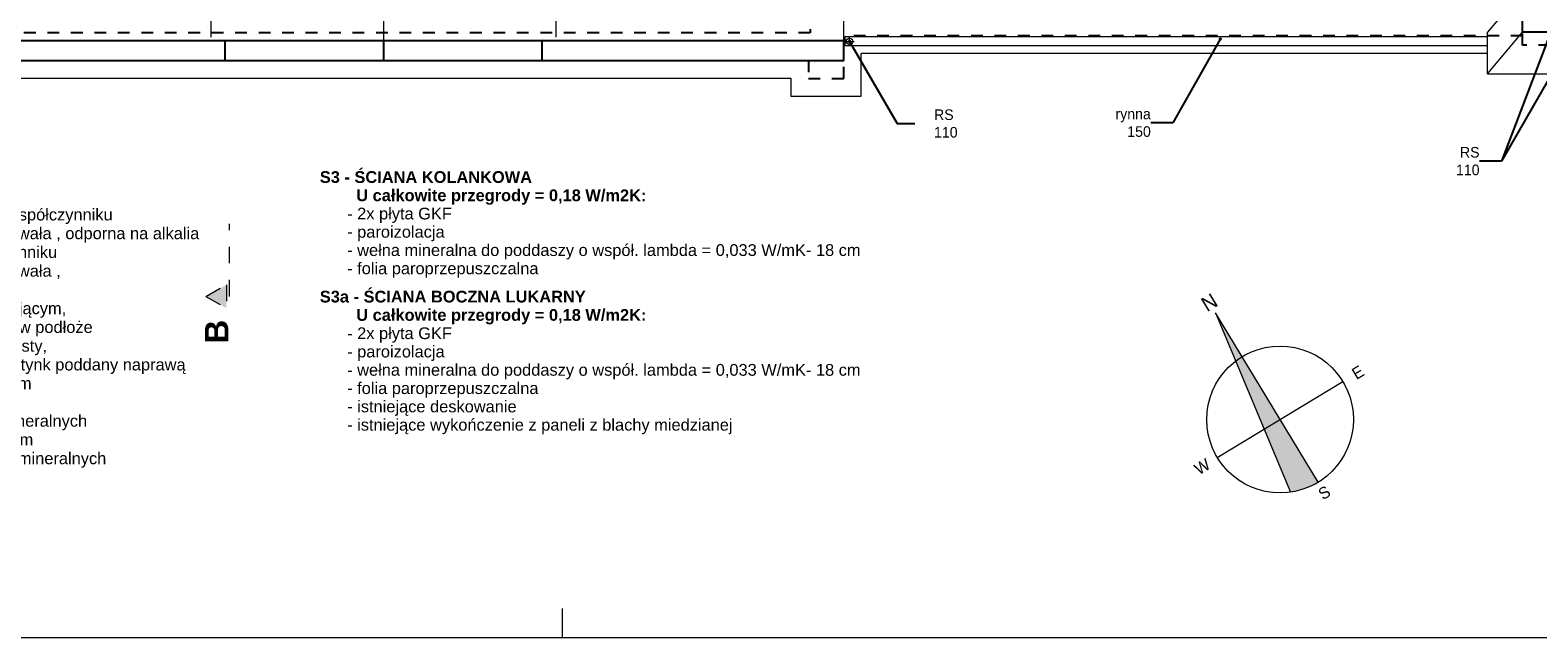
# Model space of a CAD drawing. Extents: x -251948 to -68259, y 37284 to 119967.
# Tile 18 of 41: x -113334 to -87639, y 37284 to 47629. Entities that reach past the tile are written whole.
import ezdxf

# ---------------------------------------------------------------- set-up
doc = ezdxf.new("R2010")
doc.units = 0
doc.header["$MEASUREMENT"] = 0
doc.linetypes.add('Dashed', pattern=[564.444447, 282.222223, -282.222223])
doc.linetypes.add('Przerywana', pattern=[400, 200, -200])
doc.layers.add('Arch opisy_Nr_Pióra__2', color=7, linetype='Continuous', lineweight=13, true_color=0x7f7f7f)
for name, color, linetype, lineweight in [('Arch opisy_Nr_Pióra__5', 7, 'Continuous', 13), ('arch przekroje_Nr_Pióra__21', 7, 'Continuous', 13), ('arch przekroje_Nr_Pióra__5', 7, 'Continuous', 13), ('ARCH TABELA_Nr_Pióra__21', 7, 'Continuous', 13), ('INWENT DACH_Nr_Pióra__21', 7, 'Continuous', 13), ('INWENT ODWODNIENIE_Nr_Pióra__21', 7, 'Continuous', 13), ('INWENT ODWODNIENIE_Nr_Pióra__5', 7, 'Continuous', 13), ('INWENT OPISY_Nr_Pióra__21', 7, 'Continuous', 13), ('INWENT. OKNA_Nr_Pióra__1', 7, 'Continuous', 25), ('INWENT. OKNA_Nr_Pióra__21', 7, 'Continuous', 13), ('INWENT.ŚCIANY_Nr_Pióra__1', 7, 'Continuous', 25)]:
    doc.layers.add(name, color=color, linetype=linetype, lineweight=lineweight)
doc.layers.add('INWENT ODWODNIENIE', color=7, linetype='Continuous')
doc.styles.add('GENERATED_STYLE_1', font='txt')
doc.styles.add('GENERATED_STYLE_3', font='txt')
doc.styles.add('GENERATED_STYLE_6', font='arialbd.ttf')
doc.dimstyles.new('GENERATED_STYLE__1', dxfattribs={"dimtxt": 0.18, "dimasz": 109.44, "dimexe": 0.18, "dimexo": 0.0625, "dimgap": 0.09, "dimtad": 0, "dimtih": 1, "dimtoh": 1, "dimdec": 4, "dimzin": 0, "dimdsep": 46, "dimcen": 0.09, "dimadec": 0, "dimazin": 0, "dimtfac": 1, "dimtdec": 4, "dimtmove": 0, "dimatfit": 3, "dimldrblk": 'ARROWHEAD_11', "dimfxl": 1, "dimtolj": 1, "dimtzin": 0, "dimarcsym": 0})

# ---------------------------------------------------------------- blocks, each defined once
blk = doc.blocks.new('Linia_9', base_point=(-104370, 47510))
at = {"layer": 'INWENT ODWODNIENIE_Nr_Pióra__21', "linetype": 'Continuous'}
for q in [(-104470, 47806), (-104270, 47806)]:
    blk.add_line((-104370, 47906), q, dxfattribs=at)
at = {"layer": 'INWENT ODWODNIENIE_Nr_Pióra__5', "linetype": 'Continuous'}
blk.add_line((-104370, 47510), (-104370, 47906), dxfattribs=at)
blk = doc.blocks.new('Linia_10', base_point=(-110248, 47510))
at = {"layer": 'INWENT ODWODNIENIE_Nr_Pióra__21', "linetype": 'Continuous'}
for q in [(-110348, 47806), (-110148, 47806)]:
    blk.add_line((-110248, 47906), q, dxfattribs=at)
at = {"layer": 'INWENT ODWODNIENIE_Nr_Pióra__5', "linetype": 'Continuous'}
blk.add_line((-110248, 47510), (-110248, 47906), dxfattribs=at)
blk = doc.blocks.new('ARROWHEAD_11')
at = {"color": 0, "linetype": 'Continuous', "lineweight": 0}
blk.add_line((0, 0), (-1, 0), dxfattribs=at)
at = {"color": 0, "linetype": 'Continuous', "lineweight": 0, "const_width": 0.25, "flags": 128}
blk.add_lwpolyline([(-0.125, 0, 1), (0.125, 0, 1)], format="xyb", close=True, dxfattribs=at)

msp = doc.modelspace()

# ---------------------------------------------------------------- hatches: boundary and pattern name
at = {"layer": 'Arch opisy_Nr_Pióra__5', "linetype": 'Continuous'}
msp.add_hatch(color=256, dxfattribs=at).paths.add_polyline_path([(-93131.22, 42817.67), (-92788.28, 41995.85), (-92304.25, 40835.9), (-91856.5, 39762.9, 0.1010966), (-91385.19, 39930.93), (-92032.12, 41000.5), (-92679.04, 42070.08)], flags=0)
at = {"layer": 'arch przekroje_Nr_Pióra__5', "linetype": 'Continuous'}
msp.add_hatch(color=256, dxfattribs=at).paths.add_polyline_path([(-109988.74, 42895.9), (-109988.74, 43295.9), (-110338.74, 43095.9)], flags=0)

# ---------------------------------------------------------------- linework, layer by layer
at = {"layer": 'Arch opisy_Nr_Pióra__5', "linetype": 'Continuous'}
for p, q in [((-91385.19, 39930.93), (-93131.22, 42817.67)), ((-93131.22, 42817.67), (-91856.5, 39762.9)), ((-93101.69, 40353.58), (-90962.54, 41647.43))]:
    msp.add_line(p, q, dxfattribs=at)
msp.add_circle((-92032.12, 41000.5), 1250, dxfattribs=at)
at = {"layer": 'arch przekroje_Nr_Pióra__5', "linetype": 'Dashed'}
for p, q in [((-109938.74, 43095.9), (-109938.74, 44331.53)), ((-110338.74, 43095.9), (-109988.74, 43295.9)), ((-109988.74, 43295.9), (-109988.74, 42895.9)), ((-110338.74, 43095.9), (-109988.74, 42895.9))]:
    msp.add_line(p, q, dxfattribs=at)
at = {"layer": 'ARCH TABELA_Nr_Pióra__21', "linetype": 'Continuous'}
for p, q in [((-104258.74, 37283.6), (-104258.74, 37783.6)), ((-68258.74, 37283.6), (-143258.74, 37283.6))]:
    msp.add_line(p, q, dxfattribs=at)
at = {"layer": 'INWENT DACH_Nr_Pióra__21', "linetype": 'Continuous'}
for p, q in [((-87898.74, 48303.6), (-88498.74, 47593.6)), ((-88498.74, 46883.6), (-88498.74, 47593.6)), ((-88498.74, 46883.6), (-87898.74, 47593.6)), ((-88498.74, 46883.6), (-72558.74, 46883.6))]:
    msp.add_line(p, q, dxfattribs=at)
at = {"layer": 'INWENT ODWODNIENIE_Nr_Pióra__21', "linetype": 'Continuous'}
for p, q in [((-99448.74, 47438.6), (-99288.74, 47438.6)), ((-99368.74, 47358.6), (-99368.74, 47518.6))]:
    msp.add_line(p, q, dxfattribs=at)
msp.add_circle((-99368.74, 47438.6), 55, dxfattribs=at)
at = {"layer": 'INWENT ODWODNIENIE_Nr_Pióra__5', "linetype": 'Continuous'}
for p, q in [((-107308.74, 47453.6), (-107308.74, 47983.6)), ((-107308.74, 47453.6), (-107308.74, 47983.6)), ((-99468.74, 47453.6), (-99468.74, 47983.6)), ((-88498.74, 47513.6), (-99448.74, 47513.6)), ((-99448.74, 47513.6), (-99448.74, 47363.6)), ((-88498.74, 47363.6), (-99448.74, 47363.6))]:
    msp.add_line(p, q, dxfattribs=at)
at = {"layer": 'INWENT. OKNA_Nr_Pióra__1', "linetype": 'Continuous'}
for p, q in [((-115148.74, 47453.6), (-99468.74, 47453.6)), ((-110008.74, 47113.6), (-110008.74, 47453.6)), ((-107308.74, 47113.6), (-107308.74, 47453.6)), ((-104608.74, 47113.6), (-104608.74, 47453.6)), ((-99468.74, 47113.6), (-99468.74, 47453.6)), ((-115148.74, 47113.6), (-99468.74, 47113.6))]:
    msp.add_line(p, q, dxfattribs=at)
at = {"layer": 'INWENT. OKNA_Nr_Pióra__21', "linetype": 'Continuous'}
for p, q in [((-88498.74, 47233.6), (-99168.74, 47233.6)), ((-99168.74, 46503.6), (-99168.74, 47233.6)), ((-114248.74, 46813.6), (-100368.74, 46813.6)), ((-100368.74, 46813.6), (-100368.74, 46503.6)), ((-100368.74, 46503.6), (-99168.74, 46503.6))]:
    msp.add_line(p, q, dxfattribs=at)
at = {"layer": 'INWENT.ŚCIANY_Nr_Pióra__1', "linetype": 'Continuous'}
for p, q in [((-87898.74, 47593.6), (-87898.74, 49833.6)), ((-86598.74, 47593.6), (-87898.74, 47593.6))]:
    msp.add_line(p, q, dxfattribs=at)
at = {"layer": 'INWENT.ŚCIANY_Nr_Pióra__1', "linetype": 'Przerywana'}
for p, q in [((-100038.74, 48043.6), (-100038.74, 47583.6)), ((-100038.74, 47583.6), (-114548.74, 47583.6)), ((-87898.74, 47373.6), (-87898.74, 47593.6)), ((-87898.74, 47533.6), (-99468.74, 47533.6)), ((-99468.74, 46803.6), (-99468.74, 47533.6)), ((-73028.74, 47373.6), (-87898.74, 47373.6)), ((-114548.74, 47113.6), (-100068.74, 47113.6)), ((-100068.74, 47113.6), (-100068.74, 46803.6)), ((-100068.74, 46803.6), (-99468.74, 46803.6))]:
    msp.add_line(p, q, dxfattribs=at)

# ---------------------------------------------------------------- block references
at = {"layer": 'INWENT ODWODNIENIE', "linetype": 'Continuous'}
for name, p in [('Linia_10', (-110247.81, 47510.14)), ('Linia_9', (-104369.67, 47510.14))]:
    msp.add_blockref(name, p, dxfattribs=at)

# ---------------------------------------------------------------- texts
at = {"layer": 'Arch opisy_Nr_Pióra__2', "linetype": 'Continuous', "attachment_point": 8, "rotation": 31.167455, "style": 'GENERATED_STYLE_1'}
for s, insert, char_height in [('{N}', (-93173.08, 42886.88), 250), ('{E}', (-90654.09, 41717.13), 200), ('{W}', (-93306.63, 40112.75), 200), ('{S}', (-91225.13, 39666.3), 200)]:
    msp.add_mtext(s, dxfattribs=dict(at, insert=insert, char_height=char_height))
at = {"layer": 'Arch opisy_Nr_Pióra__5', "linetype": 'Continuous', "width": 9728.5524, "attachment_point": 1, "style": 'GENERATED_STYLE_6'}
for s, insert, char_height, line_spacing_factor in [('\\A1;{\\fArial|b1|i0|c0|p38;S4 - ŚCIANA ZEWNĘTRZNA\\P        U całkowite przegrody = 0,19 W/m2K:\\P\\fArial|b0|i0|c0|p38;      - farba wierzchniego krycia silikonowa o wysokim współczynniku \\P        paroprzepuszczalności i hydrofobowości, światłotrwała , odporna na alkalia \\P      - farba podkładowa silikonowa o wysokim współczynniku \\P        paroprzepuszczalności i hydrofobowości, światłotrwała , \\P        odporna na alkalia\\P      - grunt - wodny preparat wzmacniająco-hydrofobizującym, \\P        odporny na alkalia, o wysokiej zdolności wnikania w podłoże\\P      - warstwa szpachlowa - mineralny tynk drobnoziarnisty, \\P        do wyrównania powierzchni tynków      - istniejący tynk poddany naprawą \\P      - istniejąca ściana z cegły ceramicznej pełnej - 42 cm\\P      - istniejący tynk poddany naprawą  \\P      - projektowana warstwa izolacji termicznej z płyt mineralnych\\P        np. Multipor" o współ. lambda = 0,040 W/mK- 20 cm \\P      - wykończenie zaprawą wg instrukcji dostawcy płyt mineralnych}', (-120342.73, 45228.29), 200, 0.957557), ('\\A1;{\\fArial|b1|i0|c0|p38;S3 - ŚCIANA KOLANKOWA\\P        U całkowite przegrody = 0,18 W/m2K:\\P\\fArial|b0|i0|c0|p38;      - 2x płyta GKF \\P      - paroizolacja\\P      - wełna mineralna do poddaszy o współ. lambda = 0,033 W/mK- 18 cm\\P      - folia paroprzepuszczalna}', (-108396.96, 45228.29), 199.9999, 0.932366), ('\\A1;{\\fArial|b1|i0|c0|p38;S3a - ŚCIANA BOCZNA LUKARNY\\P        U całkowite przegrody = 0,18 W/m2K:\\P\\fArial|b0|i0|c0|p38;      - 2x płyta GKF \\P      - paroizolacja\\P      - wełna mineralna do poddaszy o współ. lambda = 0,033 W/mK- 18 cm\\P      - folia paroprzepuszczalna\\P      - istniejące deskowanie\\P      - istniejące wykończenie z paneli z blachy miedzianej}', (-108396.96, 43192.58), 199.9999, 0.934924)]:
    msp.add_mtext(s, dxfattribs=dict(at, insert=insert, char_height=char_height, line_spacing_factor=line_spacing_factor))
at = {"layer": 'arch przekroje_Nr_Pióra__21', "linetype": 'Continuous', "insert": (-110355.88, 42495.9), "char_height": 400, "attachment_point": 2, "rotation": 90, "style": 'GENERATED_STYLE_6'}
msp.add_mtext('{B}', dxfattribs=at)
at = {"layer": 'INWENT OPISY_Nr_Pióra__21', "linetype": 'Continuous', "char_height": 180, "style": 'GENERATED_STYLE_3'}
for s, insert, width, attachment_point in [('{RS 110}', (-97929.3, 46038.88), 692.895, 4), ('{rynna 150}', (-94234.95, 46051.63), 969.036, 6), ('{RS 110}', (-88632.43, 45398.88), 692.895, 6), ('{RS 110}', (-88632.43, 45398.88), 692.895, 6)]:
    msp.add_mtext(s, dxfattribs=dict(at, insert=insert, width=width, attachment_point=attachment_point))

# ---------------------------------------------------------------- leaders
at = {"layer": 'INWENT OPISY_Nr_Pióra__21', "linetype": 'Continuous', "annotation_type": 0, "has_hookline": 1, "hookline_direction": 1}
for points, text_width in [([(-87448.74, 47508.6), (-88257.4, 45398.88), (-88632.34, 45398.88)], 394.29), ([(-99368.74, 47438.6), (-98560.08, 46037.97), (-98257.05, 46037.97)], 394.29), ([(-93051.26, 47477.65), (-93859.92, 46051.63), (-94234.86, 46051.63)], 677.14), ([(-87448.74, 46798.6), (-88257.4, 45398.88), (-88632.34, 45398.88)], 394.29)]:
    msp.add_leader(points, dimstyle='GENERATED_STYLE__1', dxfattribs=dict(at, text_width=text_width))

doc.saveas('drawing.dxf')
